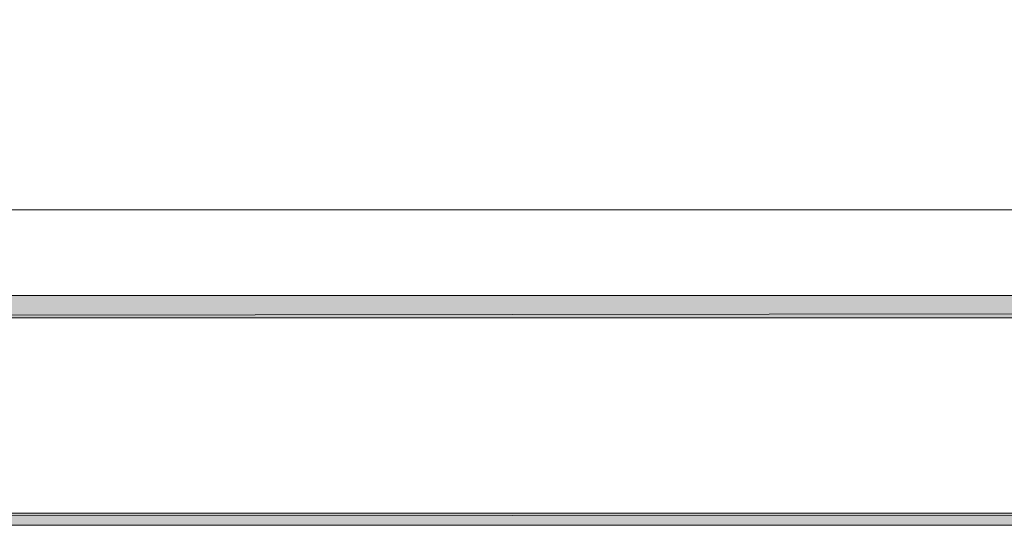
# Model space of a CAD drawing. Header units: millimetres. Extents: x 1527433 to 14789979, y -66543 to 11310.
# Tile 19 of 122: x 1947178 to 1949438, y -65658 to -64498. Entities that reach past the tile are written whole.
import ezdxf

# ---------------------------------------------------------------- set-up
doc = ezdxf.new("R2010")
doc.units = ezdxf.units.MM

msp = doc.modelspace()

# ---------------------------------------------------------------- hatches: boundary and pattern name
h = msp.add_hatch(color=7)
h.paths.add_polyline_path([(1982606.783, -35960.929), (1982583.5, -35982.095), (1982606.783, -65655.645)])
h.paths.add_polyline_path([(1982583.5, -35982.095), (1982606.783, -65655.645), (1982583.5, -65630.245)])
h.paths.add_polyline_path([(1982606.783, -65655.645), (1982583.5, -65630.245), (1982606.783, -65657.762)])
h.paths.add_polyline_path([(1982583.5, -65630.245), (1982606.783, -65657.762), (1940635.4, -65630.245)])
h.paths.add_polyline_path([(1982606.783, -65657.762), (1940635.4, -65630.245), (1940610, -65657.762)])
h.paths.add_polyline_path([(1940635.4, -65630.245), (1940610, -65657.762)])
h = msp.add_hatch(color=7)
h.paths.add_polyline_path([(1982083.967, -65130.712), (1982134.767, -65181.512), (1982083.967, -36481.629)])
h.paths.add_polyline_path([(1982134.767, -65181.512), (1982083.967, -36481.629), (1982134.767, -36432.945)])
h.paths.add_polyline_path([(1982083.967, -36481.629), (1982134.767, -36432.945), (1942635.65, -36481.629)])
h.paths.add_polyline_path([(1982134.767, -36432.945), (1942635.65, -36481.629), (1942584.85, -36432.945)])
h.paths.add_polyline_path([(1942635.65, -36481.629), (1942584.85, -36432.945), (1942635.65, -65130.712)])
h.paths.add_polyline_path([(1942584.85, -36432.945), (1942635.65, -65130.712), (1942584.85, -65181.512)])
h.paths.add_polyline_path([(1942635.65, -65130.712), (1942584.85, -65181.512), (1982083.967, -65130.712)])
h.paths.add_polyline_path([(1942584.85, -65181.512), (1982083.967, -65130.712), (1982134.767, -65181.512)])

# ---------------------------------------------------------------- linework, layer by layer
at = {"color": 7, "lineweight": 0}
msp.add_lwpolyline([(1942728.783, -57859.962), (1942728.783, -60260.262), (1942728.783, -64933.862), (1963086.883, -64933.862)], dxfattribs=at)
for points in [[(1942635.65, -65130.712), (1942584.85, -65181.512), (1982083.967, -65130.712)], [(1942584.85, -65181.512), (1982083.967, -65130.712), (1982134.767, -65181.512)], [(1982606.783, -65657.762), (1940635.4, -65630.245), (1940610, -65657.762)], [(1982583.5, -65630.245), (1982606.783, -65657.762), (1940635.4, -65630.245)]]:
    msp.add_lwpolyline(points, close=True, dxfattribs=at)

doc.saveas('drawing.dxf')
